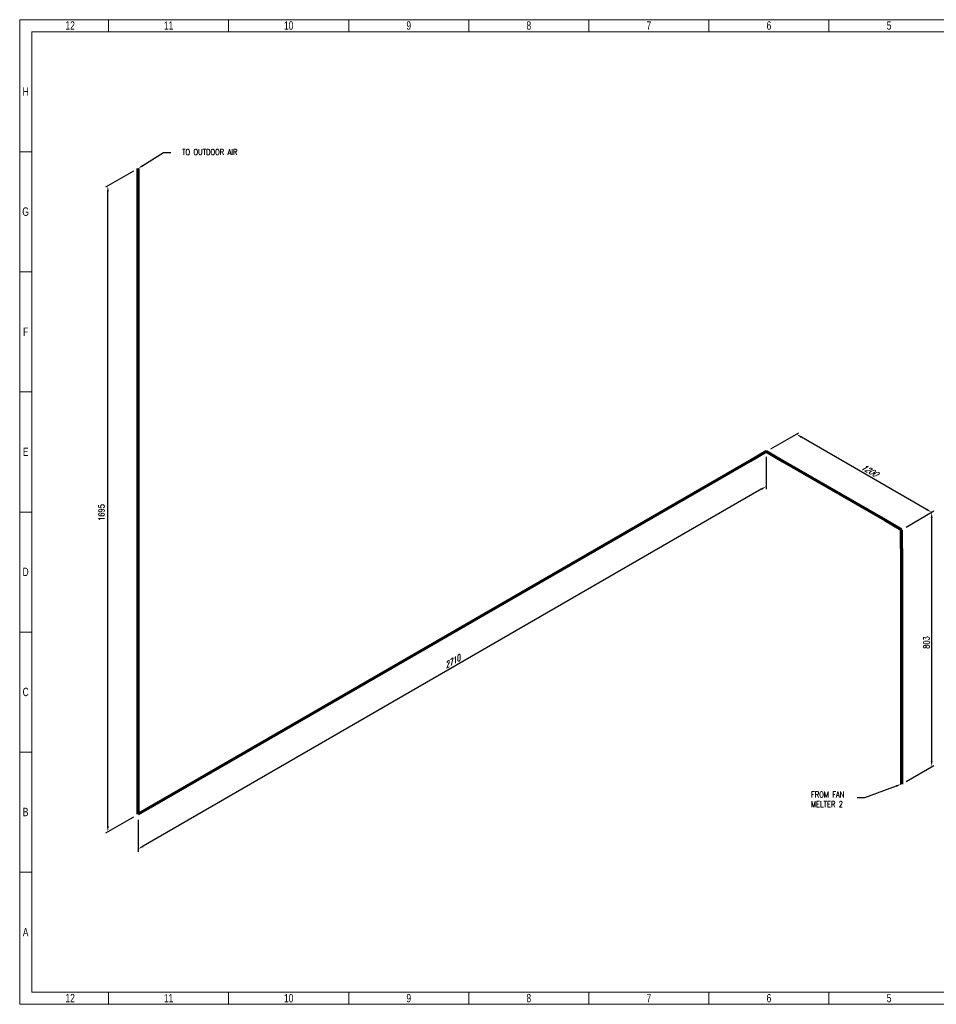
# Model space of a CAD drawing. Header units: millimetres. Extents: x 0 to 594, y 0 to 424.
# Tile 1 of 14: x 0 to 395, y 0 to 424. Entities that reach past the tile are written whole.
import ezdxf
from ezdxf import colors
from ezdxf.entities.mleader import LeaderData, LeaderLine
from ezdxf.math import Vec2, Vec3

# ---------------------------------------------------------------- set-up
doc = ezdxf.new("R2010")
doc.units = ezdxf.units.MM
doc.header["$LTSCALE"] = 0.25
doc.layers.add('Annotation', color=7, linetype='Continuous')
doc.layers.add('Dimension', color=1, linetype='Continuous')
doc.layers.add('Pipe', color=3, linetype='Continuous', lineweight=70)
doc.styles.add('AdskIsoAnnotation', font='romans.shx', dxfattribs={"width": 0.8, "height": 1})
doc.styles.add('AdskIsoMetric', font='romans.shx', dxfattribs={"width": 0.8, "height": 2.5})
doc.styles.add('AdskIsoMetric-30', font='romans.shx', dxfattribs={"width": 0.8, "height": 2.5})
doc.styles.add('AdskIsoMetric30', font='romans.shx', dxfattribs={"width": 0.8, "oblique": 30, "height": 2.5})
doc.styles.add('SLDTEXTSTYLE3', font='TXT', dxfattribs={"width": 0.75})
doc.styles.get("Standard").update_dxf_attribs({"font": 'arial.ttf'})
doc.dimstyles.new('AdskIsoMetric', dxfattribs={"dimtxt": 2.5, "dimasz": 2.5, "dimexe": 1, "dimexo": 2, "dimgap": 0.8, "dimtad": 1, "dimdec": 0, "dimrnd": 1, "dimzin": 0, "dimdsep": 46, "dimtxsty": 'AdskIsoMetric', "dimcen": 0, "dimclrt": 7, "dimadec": 0, "dimazin": 0, "dimtfac": 1, "dimtdec": 0, "dimtmove": 1, "dimatfit": 3, "dimfxl": 1, "dimtfill": 1, "dimfrac": 2, "dimtolj": 1, "dimtzin": 0, "dimarcsym": 0})

# ---------------------------------------------------------------- blocks, each defined once
blk = doc.blocks.new('*D10')
at = {"layer": 'Defpoints', "color": 0, "transparency": 16777216}
for p in [(50.99, 360.13), (38, 352.63), (50.99, 81.87)]:
    blk.add_point(p, dxfattribs=at)
at = {"layer": 'Dimension', "color": 0, "lineweight": -2, "transparency": 16777216}
for p, q in [((48.99, 358.98), (37, 352.06)), ((38, 76.87), (38, 350.13)), ((48.99, 80.71), (37, 73.79))]:
    blk.add_line(p, q, dxfattribs=at)
at = {"layer": 'Dimension', "color": 0, "transparency": 16777216}
for points in [[(37.58, 350.13), (38.42, 350.13), (38, 352.63)], [(37.58, 76.87), (38.42, 76.87), (38, 74.37)]]:
    blk.add_solid(points, dxfattribs=at)
at = {"layer": 'Dimension', "color": 7, "transparency": 16777216, "insert": (35.25, 211.91), "char_height": 2.5, "attachment_point": 5, "rotation": 90, "style": 'AdskIsoMetric-30', "bg_fill": 3, "box_fill_scale": 1.1, "bg_fill_color": 256, "bg_fill_true_color": 13158600, "bg_fill_transparency": 0}
blk.add_mtext('\\A1;1695', dxfattribs=at)
blk = doc.blocks.new('*D11')
at = {"layer": 'Defpoints', "color": 0, "transparency": 16777216}
for p in [(321.72, 238.17), (50.99, 81.87), (50.99, 66.87)]:
    blk.add_point(p, dxfattribs=at)
at = {"layer": 'Dimension', "color": 0, "lineweight": -2, "transparency": 16777216}
for p, q in [((321.72, 235.86), (321.72, 222.02)), ((319.55, 221.92), (53.15, 68.12)), ((50.99, 79.56), (50.99, 65.71))]:
    blk.add_line(p, q, dxfattribs=at)
at = {"layer": 'Dimension', "color": 0, "transparency": 16777216}
for points in [[(319.35, 222.28), (319.76, 221.56), (321.72, 223.17)], [(52.95, 68.48), (53.36, 67.76), (50.99, 66.87)]]:
    blk.add_solid(points, dxfattribs=at)
at = {"layer": 'Dimension', "color": 7, "transparency": 16777216, "insert": (186.35, 147.61), "char_height": 2.5, "attachment_point": 5, "rotation": 30, "style": 'AdskIsoMetric30', "bg_fill": 3, "box_fill_scale": 1.1, "bg_fill_color": 256, "bg_fill_true_color": 13158600, "bg_fill_transparency": 0}
blk.add_mtext('\\A1;2710', dxfattribs=at)
blk = doc.blocks.new('*D12')
at = {"layer": 'Defpoints', "color": 0, "transparency": 16777216}
for p in [(334.71, 245.67), (321.72, 238.17), (380.01, 204.52)]:
    blk.add_point(p, dxfattribs=at)
at = {"layer": 'Dimension', "color": 0, "lineweight": -2, "transparency": 16777216}
for p, q in [((323.72, 239.33), (335.71, 246.25)), ((390.84, 213.27), (336.87, 244.42)), ((382.01, 205.67), (394, 212.6))]:
    blk.add_line(p, q, dxfattribs=at)
at = {"layer": 'Dimension', "color": 0, "transparency": 16777216}
for points in [[(337.08, 244.78), (336.67, 244.06), (334.71, 245.67)], [(391.04, 213.63), (390.63, 212.91), (393, 212.02)]]:
    blk.add_solid(points, dxfattribs=at)
at = {"layer": 'Dimension', "color": 7, "transparency": 16777216, "insert": (366.09, 230.14), "char_height": 2.5, "attachment_point": 5, "rotation": 330, "style": 'AdskIsoMetric30', "bg_fill": 3, "box_fill_scale": 1.1, "bg_fill_color": 256, "bg_fill_true_color": 13158600, "bg_fill_transparency": 0}
blk.add_mtext('\\A1;1200', dxfattribs=at)
blk = doc.blocks.new('*D13')
at = {"layer": 'Defpoints', "color": 0, "transparency": 16777216}
for p in [(380.01, 204.52), (393, 102.38), (380.01, 94.88)]:
    blk.add_point(p, dxfattribs=at)
at = {"layer": 'Dimension', "color": 0, "lineweight": -2, "transparency": 16777216}
for p, q in [((382.01, 205.67), (394, 212.6)), ((393, 209.52), (393, 104.88)), ((382.01, 96.04), (394, 102.96))]:
    blk.add_line(p, q, dxfattribs=at)
at = {"layer": 'Dimension', "color": 0, "transparency": 16777216}
for points in [[(392.58, 209.52), (393.42, 209.52), (393, 212.02)], [(392.58, 104.88), (393.42, 104.88), (393, 102.38)]]:
    blk.add_solid(points, dxfattribs=at)
at = {"layer": 'Dimension', "color": 7, "transparency": 16777216, "insert": (390.76, 155.91), "char_height": 2.5, "attachment_point": 5, "rotation": 90, "style": 'AdskIsoMetric-30', "bg_fill": 3, "box_fill_scale": 1.1, "bg_fill_color": 256, "bg_fill_true_color": 13158600, "bg_fill_transparency": 0}
blk.add_mtext('\\A1;803', dxfattribs=at)
blk = doc.blocks.new('Elbow-1-Iso2DSkew90')
at = {"color": 0, "linetype": 'ByBlock', "lineweight": -2, "extrusion": (-0.707107, 0.408248, -0.57735)}
for p, q in [((0, 0), (0, 8.16)), ((7.07, 4.08), (0, 0)), ((0, 0), (0, 0))]:
    blk.add_line(p, q, dxfattribs=at)
blk = doc.blocks.new('Elbow-2-Iso2DSkew90')
at = {"color": 0, "linetype": 'ByBlock', "lineweight": -2, "extrusion": (0, 0.816497, 0.57735)}
for p, q in [((0, 0), (-7.07, -4.08)), ((0, 0), (0, 0)), ((7.07, -4.08), (0, 0))]:
    blk.add_line(p, q, dxfattribs=at)
blk = doc.blocks.new('Elbow-1-Iso2DSkew0')
at = {"color": 0, "linetype": 'ByBlock', "lineweight": -2, "extrusion": (-0.707107, -0.408248, 0.57735)}
for p, q in [((0, 0), (-7.07, 4.08)), ((0, 0), (0, 0)), ((0, -8.16), (0, 0))]:
    blk.add_line(p, q, dxfattribs=at)
blk = doc.blocks.new('cajetin')
at = {"color": 7, "linetype": 'Continuous', "lineweight": 18}
for p, q in [((0, 0), (0, 615)), ((0, 615), (861, 615)), ((55.5, 607.5), (55.5, 615)), ((130.5, 607.5), (130.5, 615)), ((205.5, 607.5), (205.5, 615)), ((280.5, 607.5), (280.5, 615)), ((355.5, 607.5), (355.5, 615)), ((430.5, 607.5), (430.5, 615)), ((505.5, 607.5), (505.5, 615)), ((7.5, 7.5), (7.5, 607.5)), ((7.5, 607.5), (853.5, 607.5)), ((430.5, 607.5), (430.5, 607.5)), ((7.5, 532.5), (0, 532.5)), ((7.5, 457.5), (0, 457.5)), ((7.5, 382.5), (0, 382.5)), ((7.5, 307.5), (0, 307.5)), ((7.5, 307.5), (7.5, 307.5)), ((7.5, 232.5), (0, 232.5)), ((7.5, 157.5), (0, 157.5)), ((7.5, 82.5), (0, 82.5)), ((853.5, 7.5), (7.5, 7.5)), ((55.5, 7.5), (55.5, 0)), ((130.5, 7.5), (130.5, 0)), ((205.5, 7.5), (205.5, 0)), ((280.5, 7.5), (280.5, 0)), ((355.5, 7.5), (355.5, 0)), ((430.5, 7.5), (430.5, 7.5)), ((430.5, 7.5), (430.5, 0)), ((505.5, 7.5), (505.5, 0)), ((861, 0), (0, 0))]:
    blk.add_line(p, q, dxfattribs=at)
at = {"color": 7, "linetype": 'Continuous', "lineweight": 0, "char_height": 5.25, "attachment_point": 2, "style": 'SLDTEXTSTYLE3'}
for s, insert in [('12', (31.51, 613.99)), ('11', (93.01, 613.99)), ('10', (168.01, 613.99)), ('9', (243.01, 613.99)), ('8', (318.01, 613.99)), ('7', (393.01, 613.99)), ('6', (468.01, 613.99)), ('5', (543.01, 613.99)), ('H', (3.75, 572.74)), ('G', (3.68, 497.74)), ('F', (3.71, 422.74)), ('E', (3.74, 347.74)), ('D', (3.68, 272.74)), ('C', (3.73, 197.74)), ('B', (3.69, 122.74)), ('A', (3.7, 47.74)), ('12', (31.51, 6.49)), ('11', (93.01, 6.49)), ('10', (168.01, 6.49)), ('9', (243.01, 6.49)), ('8', (318.01, 6.49)), ('7', (393.01, 6.49)), ('6', (468.01, 6.49)), ('5', (543.01, 6.49))]:
    blk.add_mtext(s, dxfattribs=dict(at, insert=insert))

msp = doc.modelspace()

# ---------------------------------------------------------------- leaders
at = {"layer": 'Annotation'}
ml = msp.add_multileader_mtext('Standard', dxfattribs=at)
ml.set_content('')
ml.set_leader_properties()
ml.build(insert=Vec2(0, 0))
ml.multileader.update_dxf_attribs({"dogleg_length": 3.062, "arrow_head_size": 2.5})
ctx = ml.context
ctx.base_point, ctx.arrow_head_size = Vec3(58.938, 367), 2.5
notes = []
notes.append((ctx, [(0, (1, 1, 0), (62, 367), (1, 0), 3.062, [(0, [(50.989, 360.133)], 0, [])])]))
ctx.mtext, ml.multileader.dxf.content_type = None, 0
ml = msp.add_multileader_mtext('Standard', dxfattribs=at)
ml.set_content('')
ml.set_leader_properties()
ml.build(insert=Vec2(0, 0))
ml.multileader.update_dxf_attribs({"dogleg_length": 3.062, "arrow_head_size": 2.5})
ctx = ml.context
ctx.base_point, ctx.arrow_head_size = Vec3(360.938, 89), 2.5
notes.append((ctx, [(0, (1, 1, 0), (364, 89), (-1, 0), 3.062, [(0, [(380.011, 94.885)], 0, [])])]))
ctx.mtext, ml.multileader.dxf.content_type = None, 0
for ctx, leaders in notes:
    for number, flags, end, landing, length, lines in leaders:
        leader = LeaderData()
        leader.index, (leader.has_last_leader_line, leader.has_dogleg_vector, leader.attachment_direction) = number, flags
        leader.last_leader_point, leader.dogleg_vector, leader.dogleg_length = Vec3(end), Vec3(landing), length
        for number, points, colour, breaks in lines:
            line = LeaderLine()
            line.index, line.vertices, line.color, line.breaks = number, Vec3.list(points), colors.encode_raw_color(colour), breaks
            leader.lines.append(line)
        ctx.leaders.append(leader)

# ---------------------------------------------------------------- next in the draw order: dimensions: what is measured, and where the dimension line sits
at = {"layer": 'Dimension'}
dim = msp.add_linear_dim(base=(37.999, 352.633), p1=(50.989, 81.867), p2=(50.989, 360.133), angle=90, text='1695', dimstyle='AdskIsoMetric', override={"dimtad": 0, "dimlfac": 6.091305, "dimtxsty": 'AdskIsoMetric-30', "dimse1": 0, "dimse2": 0, "dimsd1": 0, "dimsd2": 0, "dimtmove": 1}, dxfattribs=at)
dim.commit()
dim.dimension.update_dxf_attribs({"geometry": '*D10', "text_midpoint": (35.249, 211.913), "dimtype": 160})

# ---------------------------------------------------------------- next in the draw order: dimensions: what is measured, and where the dimension line sits
dim = msp.add_linear_dim(base=(50.989, 66.867), p1=(321.719, 238.173), p2=(50.989, 81.867), angle=210, text='2710', dimstyle='AdskIsoMetric', override={"dimtad": 0, "dimlfac": 8.668759, "dimtxsty": 'AdskIsoMetric30', "dimse1": 0, "dimse2": 0, "dimsd1": 0, "dimsd2": 0, "dimtmove": 1}, dxfattribs=at)
dim.commit()
dim.dimension.update_dxf_attribs({"geometry": '*D11', "text_midpoint": (186.354, 147.606), "dimtype": 160})

# ---------------------------------------------------------------- next in the draw order: linework, layer by layer
at = {"layer": 'Pipe'}
for points in [[(50.989, 90.032), (50.989, 360.133)], [(314.648, 234.09), (58.061, 85.95)]]:
    msp.add_lwpolyline(points, dxfattribs=at)

# ---------------------------------------------------------------- next in the draw order: block references
msp.add_blockref('Elbow-1-Iso2DSkew90', (50.989, 81.867), dxfattribs=at)

# ---------------------------------------------------------------- next in the draw order: dimensions: what is measured, and where the dimension line sits
at = {"layer": 'Dimension'}
dim = msp.add_linear_dim(base=(334.709, 245.673), p1=(380.011, 204.518), p2=(321.719, 238.173), angle=150, text='1200', dimstyle='AdskIsoMetric', override={"dimtad": 0, "dimlfac": 17.828095, "dimtxsty": 'AdskIsoMetric30', "dimse1": 0, "dimse2": 0, "dimsd1": 0, "dimsd2": 0, "dimtmove": 1}, dxfattribs=at)
dim.commit()
dim.dimension.update_dxf_attribs({"geometry": '*D12', "text_midpoint": (366.095, 230.139), "dimtype": 160})

# ---------------------------------------------------------------- next in the draw order: linework, layer by layer
at = {"layer": 'Pipe'}
msp.add_lwpolyline([(372.939, 208.601), (328.79, 234.09)], dxfattribs=at)

# ---------------------------------------------------------------- next in the draw order: block references
msp.add_blockref('Elbow-2-Iso2DSkew90', (321.719, 238.173), dxfattribs=at)

# ---------------------------------------------------------------- next in the draw order: dimensions: what is measured, and where the dimension line sits
at = {"layer": 'Dimension'}
dim = msp.add_linear_dim(base=(393.001, 102.385), p1=(380.011, 204.518), p2=(380.011, 94.885), angle=270, text='803', dimstyle='AdskIsoMetric', override={"dimtad": 0, "dimlfac": 7.324331, "dimtxsty": 'AdskIsoMetric-30', "dimse1": 0, "dimse2": 0, "dimsd1": 0, "dimsd2": 0, "dimtmove": 1}, dxfattribs=at)
dim.commit()
dim.dimension.update_dxf_attribs({"geometry": '*D13', "text_midpoint": (390.761, 155.908), "dimtype": 160})

# ---------------------------------------------------------------- next in the draw order: linework, layer by layer
at = {"layer": 'Pipe'}
msp.add_lwpolyline([(380.011, 196.353), (380.011, 94.885)], dxfattribs=at)

# ---------------------------------------------------------------- next in the draw order: block references
at = {"xscale": 0.689895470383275, "yscale": 0.689895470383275, "zscale": 0.689895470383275}
msp.add_blockref('cajetin', (0, 0), dxfattribs=at)
at = {"layer": 'Pipe'}
msp.add_blockref('Elbow-1-Iso2DSkew0', (380.011, 204.518), dxfattribs=at)

# ---------------------------------------------------------------- next in the draw order: texts
at = {"layer": 'Annotation', "char_height": 2.5, "attachment_point": 7, "style": 'AdskIsoAnnotation', "bg_fill": 3, "box_fill_scale": 1, "bg_fill_color": 256, "bg_fill_true_color": 13158600, "bg_fill_transparency": 0}
for s, insert in [('TO OUTDOOR AIR', (70, 366)), ('FROM FAN\\PMELTER 2', (341, 85))]:
    msp.add_mtext(s, dxfattribs=dict(at, insert=insert))

doc.saveas('drawing.dxf')
